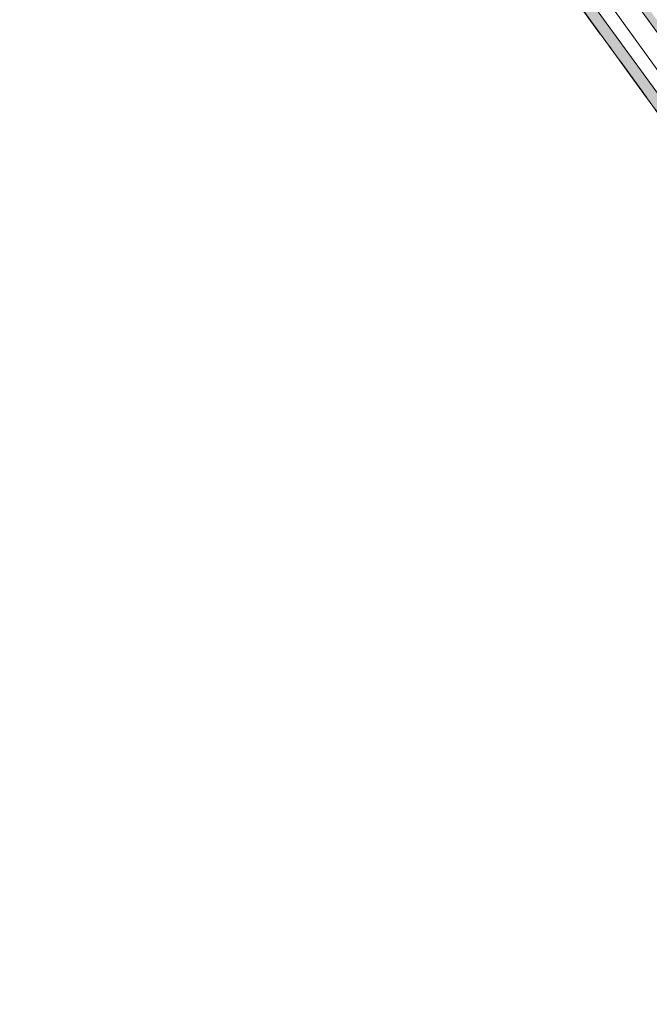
# Model space of a CAD drawing. Header units: millimetres. Extents: x -150 to 340869, y -1115 to 365939.
# Tile 142 of 193: x 321183 to 322228, y 338205 to 339840. Entities that reach past the tile are written whole.
import ezdxf

# ---------------------------------------------------------------- set-up
doc = ezdxf.new("R2010")
doc.units = ezdxf.units.MM
doc.header["$LTSCALE"] = 0.5
doc.header["$MEASUREMENT"] = 0
doc.linetypes.add('Over snittplan', pattern=[260, 150, -50, 10, -50])
doc.linetypes.add('PLINE', pattern=[0])
doc.layers.add('232- Ikke-bærende yttervegger (Skravur)(Nye konstruksjoner)', color=7, linetype='Continuous')
doc.layers.add('232- Ikke-bærende yttervegger(Nye konstruksjoner)', color=7, linetype='Continuous')
doc.layers.add('235- Utvendig kledning og overflate(Nye konstruksjoner)', color=7, linetype='Continuous', lineweight=0)

msp = doc.modelspace()

# ---------------------------------------------------------------- hatches: boundary and pattern name
at = {"layer": '232- Ikke-bærende yttervegger (Skravur)(Nye konstruksjoner)', "linetype": 'Continuous'}
h = msp.add_hatch(dxfattribs=at)
h.set_pattern_fill('Prikker_tett', color=256, style=0, pattern_type=2)
h.set_pattern_definition([(0, (0, 0), (0, 43.30127), [0, -25]), (0, (12.5, 21.65), (0, 43.30127), [0, -25])])
h.paths.add_polyline_path([(326196.1, 334396.3), (319635.7, 343425.8), (319620.9, 343425.8), (326186.4, 334389.2)])
h = msp.add_hatch(dxfattribs=at)
h.set_pattern_fill('Skrålinjer_2', color=256, style=0, pattern_type=2)
h.set_pattern_definition([(351, (0, 0), (12.514757, 79.015067), [80, 0])])
h.paths.add_polyline_path([(326180.4, 334297.1), (319604.6, 343347.8), (319581.2, 343347.8), (326165, 334286)])

# ---------------------------------------------------------------- linework, layer by layer
at = {"layer": '232- Ikke-bærende yttervegger(Nye konstruksjoner)', "linetype": 'Over snittplan', "flags": 128}
msp.add_lwpolyline([(319581.2, 343347.8), (326176.2, 334270.6)], dxfattribs=at)
at = {"layer": '235- Utvendig kledning og overflate(Nye konstruksjoner)', "linetype": 'PLINE'}
for p, q in [((319602.6, 343389.8), (326164.3, 334358.4)), ((319647.1, 343389.8), (326186.4, 334389.2)), ((319604.6, 343347.8), (326166.9, 334315.7))]:
    msp.add_line(p, q, dxfattribs=at)
at = {"layer": '235- Utvendig kledning og overflate(Nye konstruksjoner)', "linetype": 'PLINE', "flags": 128}
msp.add_lwpolyline([(319581.2, 343347.8), (326165, 334286)], dxfattribs=at)

doc.saveas('drawing.dxf')
